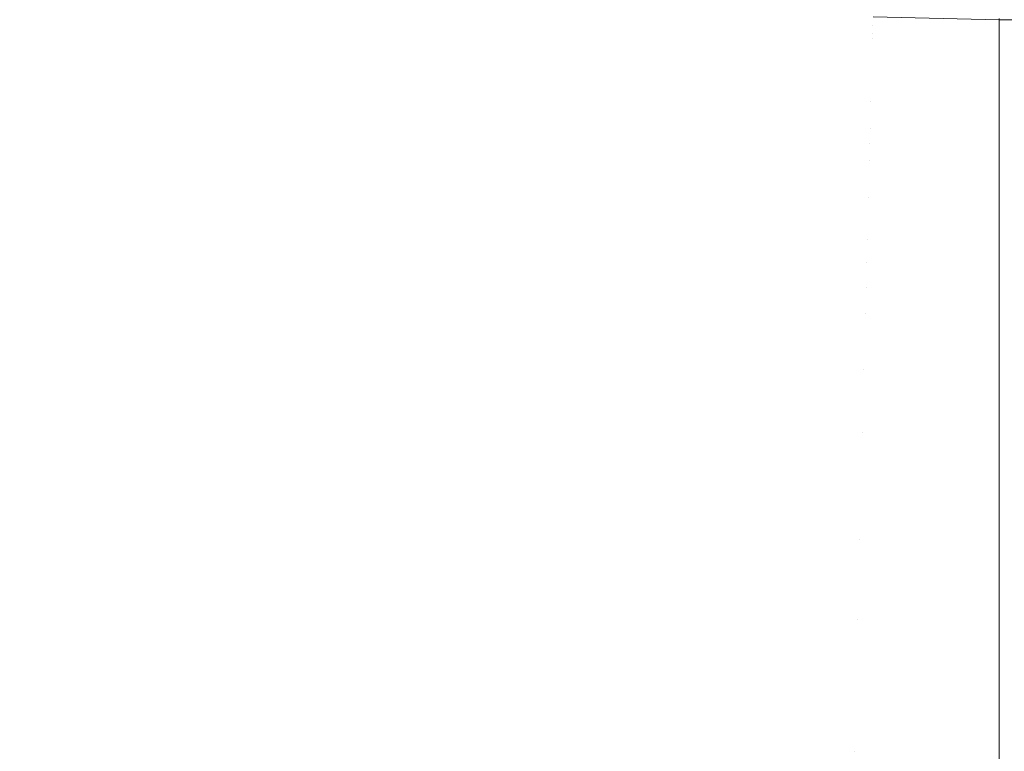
# Model space of a CAD drawing. Header units: centimetres. Extents: x -21.6 to 22.7, y 4.2 to 6.
# Tile 87 of 256: x -6.5832 to -6.5426, y 4.4701 to 4.5002. Entities that reach past the tile are written whole.
import ezdxf

# ---------------------------------------------------------------- set-up
doc = ezdxf.new("R2010")
doc.units = ezdxf.units.CM
doc.header["$LTSCALE"] = 2.54
doc.layers.add('Lucido design-1', color=7, linetype='Continuous')

# ---------------------------------------------------------------- blocks, each defined once
blk = doc.blocks.new('Gruppo-3-1')
at = {"color": 7, "linetype": 'Continuous', "lineweight": 9}
for points in [[(-21.503423, 5.900212, -2276.22217), (-21.503423, 4.300212, -2276.22217), (22.630348, 4.300212, -2276.22217), (22.630348, 5.900212, -2276.22217)], [(7.669748, 4.500212, -2276.92217), (-6.542823, 4.500212, -2276.92217), (-6.542823, 4.500212, -2276.72217), (7.669748, 4.500212, -2276.72217)]]:
    blk.add_3dface(points, dxfattribs=at)
for points, invisible_edges in [([(-6.579579, 4.500465, -2276.952099), (-6.579692, 4.499848, -2276.954044), (-6.584808, 4.501311, -2276.954044), (-6.584678, 4.501923, -2276.952099)], 15), ([(-6.574254, 4.500294, -2276.948259), (-6.574337, 4.499767, -2276.95017), (-6.579474, 4.501035, -2276.95017), (-6.579377, 4.501559, -2276.948259)], 15), ([(-6.574109, 4.501217, -2276.944493), (-6.574046, 4.501616, -2276.942641), (-6.568912, 4.500547, -2276.942641), (-6.568964, 4.500146, -2276.944493)], 15), ([(-6.584947, 4.50065, -2276.956004), (-6.584808, 4.501311, -2276.954044), (-6.579692, 4.499848, -2276.954044), (-6.579815, 4.499182, -2276.956004)], 15), ([(-6.579579, 4.500465, -2276.952099), (-6.579474, 4.501035, -2276.95017), (-6.574337, 4.499767, -2276.95017), (-6.574427, 4.499193, -2276.952099)], 15), ([(-6.568964, 4.500146, -2276.944493), (-6.569022, 4.499703, -2276.946366), (-6.574178, 4.500777, -2276.946366), (-6.574109, 4.501217, -2276.944493)], 15), ([(-6.568864, 4.500908, -2276.940809), (-6.568822, 4.50123, -2276.938998), (-6.563668, 4.500353, -2276.938998), (-6.563702, 4.50003, -2276.940809)], 15), ([(-6.558424, 4.500425, -2276.933702), (-6.558441, 4.500208, -2276.935444), (-6.563612, 4.50089, -2276.935444), (-6.563589, 4.501106, -2276.933702)], 15), ([(-6.579815, 4.499182, -2276.956004), (-6.579947, 4.498466, -2276.957979), (-6.585097, 4.499939, -2276.957979), (-6.584947, 4.50065, -2276.956004)], 15), ([(-6.574254, 4.500294, -2276.948259), (-6.574178, 4.500777, -2276.946366), (-6.569022, 4.499703, -2276.946366), (-6.569085, 4.499217, -2276.948259)], 15), ([(-6.568964, 4.500146, -2276.944493), (-6.568912, 4.500547, -2276.942641), (-6.563739, 4.499667, -2276.942641), (-6.563781, 4.499265, -2276.944493)], 15), ([(-6.563702, 4.50003, -2276.940809), (-6.563739, 4.499667, -2276.942641), (-6.568912, 4.500547, -2276.942641), (-6.568864, 4.500908, -2276.940809)], 15), ([(-6.558461, 4.499956, -2276.93721), (-6.558483, 4.499669, -2276.938998), (-6.563668, 4.500353, -2276.938998), (-6.563638, 4.50064, -2276.93721)], 15), ([(-6.563638, 4.50064, -2276.93721), (-6.563612, 4.50089, -2276.935444), (-6.558441, 4.500208, -2276.935444), (-6.558461, 4.499956, -2276.93721)], 15), ([(-6.558424, 4.500425, -2276.933702), (-6.55841, 4.500609, -2276.931982), (-6.553227, 4.500121, -2276.931982), (-6.553236, 4.499936, -2276.933702)], 15), ([(-6.553219, 4.500273, -2276.930287), (-6.553227, 4.500121, -2276.931982), (-6.55841, 4.500609, -2276.931982), (-6.558398, 4.50076, -2276.930287)], 15), ([(-6.553208, 4.500487, -2276.926967), (-6.553204, 4.500552, -2276.925344), (-6.548017, 4.500259, -2276.925344), (-6.548019, 4.500195, -2276.926967)], 15), ([(-6.574427, 4.499193, -2276.952099), (-6.574525, 4.498572, -2276.954044), (-6.579692, 4.499848, -2276.954044), (-6.579579, 4.500465, -2276.952099)], 15), ([(-6.569085, 4.499217, -2276.948259), (-6.569155, 4.498687, -2276.95017), (-6.574337, 4.499767, -2276.95017), (-6.574254, 4.500294, -2276.948259)], 15), ([(-6.563781, 4.499265, -2276.944493), (-6.563828, 4.49882, -2276.946366), (-6.569022, 4.499703, -2276.946366), (-6.568964, 4.500146, -2276.944493)], 15), ([(-6.563702, 4.50003, -2276.940809), (-6.563668, 4.500353, -2276.938998), (-6.558483, 4.499669, -2276.938998), (-6.558509, 4.499344, -2276.940809)], 15), ([(-6.558461, 4.499956, -2276.93721), (-6.558441, 4.500208, -2276.935444), (-6.553248, 4.499719, -2276.935444), (-6.553261, 4.499467, -2276.93721)], 15), ([(-6.553236, 4.499936, -2276.933702), (-6.553248, 4.499719, -2276.935444), (-6.558441, 4.500208, -2276.935444), (-6.558424, 4.500425, -2276.933702)], 15), ([(-6.553236, 4.499936, -2276.933702), (-6.553227, 4.500121, -2276.931982), (-6.548028, 4.499827, -2276.931982), (-6.548033, 4.499643, -2276.933702)], 15), ([(-6.548025, 4.49998, -2276.930287), (-6.548028, 4.499827, -2276.931982), (-6.553227, 4.500121, -2276.931982), (-6.553219, 4.500273, -2276.930287)], 15), ([(-6.553219, 4.500273, -2276.930287), (-6.553213, 4.500395, -2276.928615), (-6.548021, 4.500102, -2276.928615), (-6.548025, 4.49998, -2276.930287)], 15), ([(-6.548019, 4.500195, -2276.926967), (-6.548021, 4.500102, -2276.928615), (-6.553213, 4.500395, -2276.928615), (-6.553208, 4.500487, -2276.926967)], 15), ([(-6.542823, 4.500117, -2276.926532), (-6.542823, 4.49998, -2276.928613), (-6.548021, 4.500102, -2276.928615), (-6.548019, 4.500195, -2276.926967)], 14), ([(-6.548019, 4.500195, -2276.926967), (-6.548017, 4.500259, -2276.925344), (-6.542823, 4.500117, -2276.926532)], 11), ([(-6.542823, 4.500178, -2276.923744), (-6.542823, 4.500117, -2276.926532), (-6.548017, 4.500259, -2276.925344), (-6.548016, 4.500297, -2276.923745)], 14), ([(-6.548016, 4.500297, -2276.923745), (-6.548016, 4.500325, -2276.92217), (-6.542823, 4.500212, -2276.92217), (-6.542823, 4.500178, -2276.923744)], 9), ([(7.669748, 4.50026, -2276.719951), (7.669748, 4.500236, -2276.721063), (-6.542823, 4.500212, -2276.72217), (-6.542823, 4.50026, -2276.719951)], 10), ([(7.669748, 4.500236, -2276.721063), (7.669748, 4.500212, -2276.72217), (-6.542823, 4.500212, -2276.72217)], 8), ([(-6.542823, 4.500178, -2276.923744), (-6.542823, 4.500212, -2276.92217), (7.669748, 4.500212, -2276.92217), (7.669748, 4.500178, -2276.923744)], 8), ([(7.669748, 4.500178, -2276.923744), (7.669748, 4.500117, -2276.926532), (-6.542823, 4.500117, -2276.926532), (-6.542823, 4.500178, -2276.923744)], 10), ([(-6.585258, 4.499176, -2276.959966), (-6.585097, 4.499939, -2276.957979), (-6.579947, 4.498466, -2276.957979), (-6.580088, 4.497698, -2276.959966)], 15), ([(-6.579815, 4.499182, -2276.956004), (-6.579692, 4.499848, -2276.954044), (-6.574525, 4.498572, -2276.954044), (-6.57463, 4.497902, -2276.956004)], 15), ([(-6.574427, 4.499193, -2276.952099), (-6.574337, 4.499767, -2276.95017), (-6.569155, 4.498687, -2276.95017), (-6.56923, 4.498111, -2276.952099)], 15), ([(-6.558509, 4.499344, -2276.940809), (-6.558537, 4.498981, -2276.942641), (-6.563739, 4.499667, -2276.942641), (-6.563702, 4.50003, -2276.940809)], 15), ([(-6.553261, 4.499467, -2276.93721), (-6.553276, 4.499179, -2276.938998), (-6.558483, 4.499669, -2276.938998), (-6.558461, 4.499956, -2276.93721)], 15), ([(-6.553261, 4.499467, -2276.93721), (-6.553248, 4.499719, -2276.935444), (-6.548039, 4.499425, -2276.935444), (-6.548045, 4.499173, -2276.93721)], 15), ([(-6.548033, 4.499643, -2276.933702), (-6.548039, 4.499425, -2276.935444), (-6.553248, 4.499719, -2276.935444), (-6.553236, 4.499936, -2276.933702)], 15), ([(-6.548033, 4.499643, -2276.933702), (-6.548028, 4.499827, -2276.931982), (-6.542823, 4.499831, -2276.930886), (-6.542823, 4.499356, -2276.935223)], 11), ([(-6.542823, 4.499831, -2276.930886), (-6.548028, 4.499827, -2276.931982), (-6.548025, 4.49998, -2276.930287)], 11), ([(-6.548025, 4.49998, -2276.930287), (-6.548021, 4.500102, -2276.928615), (-6.542823, 4.49998, -2276.928613), (-6.542823, 4.499831, -2276.930886)], 11), ([(-6.542823, 4.49998, -2276.928613), (-6.542823, 4.500117, -2276.926532), (7.669748, 4.500117, -2276.926532), (7.669748, 4.49998, -2276.928613)], 10), ([(7.669748, 4.49998, -2276.928613), (7.669748, 4.499831, -2276.930886), (-6.542823, 4.499831, -2276.930886), (-6.542823, 4.49998, -2276.928613)], 10), ([(-6.542823, 4.499831, -2276.930886), (7.669748, 4.499831, -2276.930886), (7.669748, 4.499356, -2276.935223), (-6.542823, 4.499356, -2276.935223)], 5), ([(-6.569085, 4.499217, -2276.948259), (-6.569022, 4.499703, -2276.946366), (-6.563828, 4.49882, -2276.946366), (-6.563879, 4.498332, -2276.948259)], 15), ([(-6.563781, 4.499265, -2276.944493), (-6.563739, 4.499667, -2276.942641), (-6.558537, 4.498981, -2276.942641), (-6.558569, 4.498577, -2276.944493)], 15), ([(-6.553293, 4.498853, -2276.940809), (-6.553312, 4.498489, -2276.942641), (-6.558537, 4.498981, -2276.942641), (-6.558509, 4.499344, -2276.940809)], 15), ([(-6.558509, 4.499344, -2276.940809), (-6.558483, 4.499669, -2276.938998), (-6.553276, 4.499179, -2276.938998), (-6.553293, 4.498853, -2276.940809)], 15), ([(-6.548045, 4.499173, -2276.93721), (-6.548053, 4.498884, -2276.938998), (-6.553276, 4.499179, -2276.938998), (-6.553261, 4.499467, -2276.93721)], 15), ([(-6.542823, 4.499051, -2276.937206), (-6.548045, 4.499173, -2276.93721), (-6.548039, 4.499425, -2276.935444)], 11), ([(-6.542823, 4.499356, -2276.935223), (-6.548039, 4.499425, -2276.935444), (-6.548033, 4.499643, -2276.933702)], 11), ([(-6.548039, 4.499425, -2276.935444), (-6.542823, 4.499356, -2276.935223), (-6.542823, 4.499051, -2276.937206)], 9), ([(-6.542823, 4.499051, -2276.937206), (-6.542823, 4.499356, -2276.935223), (7.669748, 4.499356, -2276.935223), (7.669748, 4.499051, -2276.937206)], 10), ([(-6.580088, 4.497698, -2276.959966), (-6.580239, 4.496876, -2276.961965), (-6.58543, 4.498361, -2276.961965), (-6.585258, 4.499176, -2276.959966)], 15), ([(-6.57463, 4.497902, -2276.956004), (-6.574743, 4.497181, -2276.957979), (-6.579947, 4.498466, -2276.957979), (-6.579815, 4.499182, -2276.956004)], 15), ([(-6.56923, 4.498111, -2276.952099), (-6.569312, 4.497486, -2276.954044), (-6.574525, 4.498572, -2276.954044), (-6.574427, 4.499193, -2276.952099)], 15), ([(-6.563879, 4.498332, -2276.948259), (-6.563934, 4.4978, -2276.95017), (-6.569155, 4.498687, -2276.95017), (-6.569085, 4.499217, -2276.948259)], 15), ([(-6.558569, 4.498577, -2276.944493), (-6.558603, 4.498131, -2276.946366), (-6.563828, 4.49882, -2276.946366), (-6.563781, 4.499265, -2276.944493)], 15), ([(-6.558569, 4.498577, -2276.944493), (-6.558537, 4.498981, -2276.942641), (-6.553312, 4.498489, -2276.942641), (-6.553333, 4.498084, -2276.944493)], 15), ([(-6.553293, 4.498853, -2276.940809), (-6.553276, 4.499179, -2276.938998), (-6.548053, 4.498884, -2276.938998), (-6.548061, 4.498558, -2276.940809)], 15), ([(-6.542823, 4.499051, -2276.937206), (-6.542823, 4.498693, -2276.939535), (-6.548053, 4.498884, -2276.938998), (-6.548045, 4.499173, -2276.93721)], 14), ([(7.669748, 4.499051, -2276.937206), (7.669748, 4.498693, -2276.939535), (-6.542823, 4.498693, -2276.939535), (-6.542823, 4.499051, -2276.937206)], 10), ([(-6.57463, 4.497902, -2276.956004), (-6.574525, 4.498572, -2276.954044), (-6.569312, 4.497486, -2276.954044), (-6.5694, 4.496812, -2276.956004)], 15), ([(-6.56923, 4.498111, -2276.952099), (-6.569155, 4.498687, -2276.95017), (-6.563934, 4.4978, -2276.95017), (-6.563995, 4.49722, -2276.952099)], 15), ([(-6.563879, 4.498332, -2276.948259), (-6.563828, 4.49882, -2276.946366), (-6.558603, 4.498131, -2276.946366), (-6.558642, 4.497641, -2276.948259)], 15), ([(-6.553333, 4.498084, -2276.944493), (-6.553356, 4.497637, -2276.946366), (-6.558603, 4.498131, -2276.946366), (-6.558569, 4.498577, -2276.944493)], 15), ([(-6.548061, 4.498558, -2276.940809), (-6.548071, 4.498193, -2276.942641), (-6.553312, 4.498489, -2276.942641), (-6.553293, 4.498853, -2276.940809)], 15), ([(-6.542823, 4.498693, -2276.939535), (-6.542823, 4.497842, -2276.943814), (-6.548071, 4.498193, -2276.942641), (-6.548061, 4.498558, -2276.940809)], 14), ([(-6.548061, 4.498558, -2276.940809), (-6.548053, 4.498884, -2276.938998), (-6.542823, 4.498693, -2276.939535)], 11), ([(-6.542823, 4.498693, -2276.939535), (7.669748, 4.498693, -2276.939535), (7.669748, 4.497842, -2276.943814), (-6.542823, 4.497842, -2276.943814)], 5), ([(-6.585614, 4.497491, -2276.963974), (-6.58543, 4.498361, -2276.961965), (-6.580239, 4.496876, -2276.961965), (-6.5804, 4.496, -2276.963974)], 15), ([(-6.580088, 4.497698, -2276.959966), (-6.579947, 4.498466, -2276.957979), (-6.574743, 4.497181, -2276.957979), (-6.574865, 4.496408, -2276.959966)], 15), ([(-6.563995, 4.49722, -2276.952099), (-6.56406, 4.496593, -2276.954044), (-6.569312, 4.497486, -2276.954044), (-6.56923, 4.498111, -2276.952099)], 15), ([(-6.558642, 4.497641, -2276.948259), (-6.558683, 4.497107, -2276.95017), (-6.563934, 4.4978, -2276.95017), (-6.563879, 4.498332, -2276.948259)], 15), ([(-6.558642, 4.497641, -2276.948259), (-6.558603, 4.498131, -2276.946366), (-6.553356, 4.497637, -2276.946366), (-6.553381, 4.497146, -2276.948259)], 15), ([(-6.553333, 4.498084, -2276.944493), (-6.553312, 4.498489, -2276.942641), (-6.548071, 4.498193, -2276.942641), (-6.548081, 4.497787, -2276.944493)], 15), ([(-6.548081, 4.497787, -2276.944493), (-6.548071, 4.498193, -2276.942641), (-6.542823, 4.497842, -2276.943814)], 11), ([(-6.574865, 4.496408, -2276.959966), (-6.574995, 4.495582, -2276.961965), (-6.580239, 4.496876, -2276.961965), (-6.580088, 4.497698, -2276.959966)], 15), ([(-6.5694, 4.496812, -2276.956004), (-6.569494, 4.496088, -2276.957979), (-6.574743, 4.497181, -2276.957979), (-6.57463, 4.497902, -2276.956004)], 15), ([(-6.563995, 4.49722, -2276.952099), (-6.563934, 4.4978, -2276.95017), (-6.558683, 4.497107, -2276.95017), (-6.558729, 4.496525, -2276.952099)], 15), ([(-6.548081, 4.497787, -2276.944493), (-6.548093, 4.49734, -2276.946366), (-6.553356, 4.497637, -2276.946366), (-6.553333, 4.498084, -2276.944493)], 15), ([(-6.542823, 4.497842, -2276.943814), (-6.542823, 4.496805, -2276.948052), (-6.548093, 4.49734, -2276.946366), (-6.548081, 4.497787, -2276.944493)], 14), ([(-6.542823, 4.497842, -2276.943814), (7.669748, 4.497842, -2276.943814), (7.669748, 4.496805, -2276.948052), (-6.542823, 4.496805, -2276.948052)], 5), ([(-6.5804, 4.496, -2276.963974), (-6.580572, 4.495067, -2276.96599), (-6.585809, 4.496565, -2276.96599), (-6.585614, 4.497491, -2276.963974)], 15), ([(-6.5694, 4.496812, -2276.956004), (-6.569312, 4.497486, -2276.954044), (-6.56406, 4.496593, -2276.954044), (-6.564131, 4.495917, -2276.956004)], 15), ([(-6.553381, 4.497146, -2276.948259), (-6.553409, 4.49661, -2276.95017), (-6.558683, 4.497107, -2276.95017), (-6.558642, 4.497641, -2276.948259)], 15), ([(-6.553381, 4.497146, -2276.948259), (-6.553356, 4.497637, -2276.946366), (-6.548093, 4.49734, -2276.946366), (-6.548106, 4.496848, -2276.948259)], 15), ([(-6.548106, 4.496848, -2276.948259), (-6.548093, 4.49734, -2276.946366), (-6.542823, 4.496805, -2276.948052)], 11), ([(-6.5804, 4.496, -2276.963974), (-6.580239, 4.496876, -2276.961965), (-6.574995, 4.495582, -2276.961965), (-6.575134, 4.4947, -2276.963974)], 15), ([(-6.574865, 4.496408, -2276.959966), (-6.574743, 4.497181, -2276.957979), (-6.569494, 4.496088, -2276.957979), (-6.569596, 4.495311, -2276.959966)], 15), ([(-6.558729, 4.496525, -2276.952099), (-6.558778, 4.495896, -2276.954044), (-6.56406, 4.496593, -2276.954044), (-6.563995, 4.49722, -2276.952099)], 15), ([(-6.558729, 4.496525, -2276.952099), (-6.558683, 4.497107, -2276.95017), (-6.553409, 4.49661, -2276.95017), (-6.55344, 4.496028, -2276.952099)], 15), ([(-6.548106, 4.496848, -2276.948259), (-6.54812, 4.496312, -2276.95017), (-6.553409, 4.49661, -2276.95017), (-6.553381, 4.497146, -2276.948259)], 15), ([(-6.586017, 4.495581, -2276.968013), (-6.585809, 4.496565, -2276.96599), (-6.580572, 4.495067, -2276.96599), (-6.580754, 4.494077, -2276.968013)], 15), ([(-6.564131, 4.495917, -2276.956004), (-6.564207, 4.495189, -2276.957979), (-6.569494, 4.496088, -2276.957979), (-6.5694, 4.496812, -2276.956004)], 15), ([(-6.564131, 4.495917, -2276.956004), (-6.56406, 4.496593, -2276.954044), (-6.558778, 4.495896, -2276.954044), (-6.558831, 4.495217, -2276.956004)], 15), ([(-6.55344, 4.496028, -2276.952099), (-6.553472, 4.495397, -2276.954044), (-6.558778, 4.495896, -2276.954044), (-6.558729, 4.496525, -2276.952099)], 15), ([(-6.55344, 4.496028, -2276.952099), (-6.553409, 4.49661, -2276.95017), (-6.54812, 4.496312, -2276.95017), (-6.548135, 4.495728, -2276.952099)], 15), ([(-6.542823, 4.496189, -2276.950163), (-6.54812, 4.496312, -2276.95017), (-6.548106, 4.496848, -2276.948259)], 11), ([(-6.548106, 4.496848, -2276.948259), (-6.542823, 4.496805, -2276.948052), (-6.542823, 4.496189, -2276.950163)], 9), ([(-6.542823, 4.496189, -2276.950163), (-6.542823, 4.496805, -2276.948052), (7.669748, 4.496805, -2276.948052), (7.669748, 4.496189, -2276.950163)], 10), ([(-6.569596, 4.495311, -2276.959966), (-6.569704, 4.494479, -2276.961965), (-6.574995, 4.495582, -2276.961965), (-6.574865, 4.496408, -2276.959966)], 15), ([(-6.569596, 4.495311, -2276.959966), (-6.569494, 4.496088, -2276.957979), (-6.564207, 4.495189, -2276.957979), (-6.564288, 4.494408, -2276.959966)], 15), ([(-6.548135, 4.495728, -2276.952099), (-6.54812, 4.496312, -2276.95017), (-6.542823, 4.496189, -2276.950163)], 11), ([(-6.542823, 4.496189, -2276.950163), (-6.542823, 4.495584, -2276.952241), (-6.548135, 4.495728, -2276.952099)], 10), ([(7.669748, 4.496189, -2276.950163), (7.669748, 4.495584, -2276.952241), (-6.542823, 4.495584, -2276.952241), (-6.542823, 4.496189, -2276.950163)], 10), ([(-6.575134, 4.4947, -2276.963974), (-6.575281, 4.493761, -2276.96599), (-6.580572, 4.495067, -2276.96599), (-6.5804, 4.496, -2276.963974)], 15), ([(-6.558831, 4.495217, -2276.956004), (-6.558888, 4.494487, -2276.957979), (-6.564207, 4.495189, -2276.957979), (-6.564131, 4.495917, -2276.956004)], 15), ([(-6.558831, 4.495217, -2276.956004), (-6.558778, 4.495896, -2276.954044), (-6.553472, 4.495397, -2276.954044), (-6.553508, 4.494716, -2276.956004)], 15), ([(-6.548135, 4.495728, -2276.952099), (-6.548151, 4.495096, -2276.954044), (-6.553472, 4.495397, -2276.954044), (-6.55344, 4.496028, -2276.952099)], 15), ([(-6.542823, 4.495584, -2276.952241), (-6.548151, 4.495096, -2276.954044), (-6.548135, 4.495728, -2276.952099)], 11), ([(-6.580754, 4.494077, -2276.968013), (-6.580948, 4.493027, -2276.97004), (-6.586237, 4.494539, -2276.97004), (-6.586017, 4.495581, -2276.968013)], 15), ([(-6.575134, 4.4947, -2276.963974), (-6.574995, 4.495582, -2276.961965), (-6.569704, 4.494479, -2276.961965), (-6.56982, 4.493593, -2276.963974)], 15), ([(-6.564288, 4.494408, -2276.959966), (-6.564375, 4.493573, -2276.961965), (-6.569704, 4.494479, -2276.961965), (-6.569596, 4.495311, -2276.959966)], 15), ([(-6.553508, 4.494716, -2276.956004), (-6.553472, 4.495397, -2276.954044), (-6.548151, 4.495096, -2276.954044), (-6.548169, 4.494415, -2276.956004)], 15), ([(-6.548151, 4.495096, -2276.954044), (-6.542823, 4.495584, -2276.952241), (-6.542823, 4.494181, -2276.956372)], 9), ([(-6.542823, 4.495584, -2276.952241), (7.669748, 4.495584, -2276.952241), (7.669748, 4.494181, -2276.956372), (-6.542823, 4.494181, -2276.956372)], 5), ([(-6.580754, 4.494077, -2276.968013), (-6.580572, 4.495067, -2276.96599), (-6.575281, 4.493761, -2276.96599), (-6.575438, 4.492764, -2276.968013)], 15), ([(-6.564288, 4.494408, -2276.959966), (-6.564207, 4.495189, -2276.957979), (-6.558888, 4.494487, -2276.957979), (-6.558949, 4.493704, -2276.959966)], 15), ([(-6.553508, 4.494716, -2276.956004), (-6.553546, 4.493984, -2276.957979), (-6.558888, 4.494487, -2276.957979), (-6.558831, 4.495217, -2276.956004)], 15), ([(-6.542823, 4.494181, -2276.956372), (-6.548169, 4.494415, -2276.956004), (-6.548151, 4.495096, -2276.954044)], 11), ([(-6.58647, 4.493437, -2276.972069), (-6.586237, 4.494539, -2276.97004), (-6.580948, 4.493027, -2276.97004), (-6.581152, 4.491917, -2276.972069)], 15), ([(-6.56982, 4.493593, -2276.963974), (-6.569944, 4.492649, -2276.96599), (-6.575281, 4.493761, -2276.96599), (-6.575134, 4.4947, -2276.963974)], 15), ([(-6.56982, 4.493593, -2276.963974), (-6.569704, 4.494479, -2276.961965), (-6.564375, 4.493573, -2276.961965), (-6.564468, 4.492683, -2276.963974)], 15), ([(-6.558949, 4.493704, -2276.959966), (-6.558888, 4.494487, -2276.957979), (-6.553546, 4.493984, -2276.957979), (-6.553587, 4.493199, -2276.959966)], 15), ([(-6.548169, 4.494415, -2276.956004), (-6.548188, 4.493682, -2276.957979), (-6.553546, 4.493984, -2276.957979), (-6.553508, 4.494716, -2276.956004)], 15), ([(-6.575438, 4.492764, -2276.968013), (-6.575604, 4.491707, -2276.97004), (-6.580948, 4.493027, -2276.97004), (-6.580754, 4.494077, -2276.968013)], 15), ([(-6.558949, 4.493704, -2276.959966), (-6.559015, 4.492866, -2276.961965), (-6.564375, 4.493573, -2276.961965), (-6.564288, 4.494408, -2276.959966)], 15), ([(-6.548209, 4.492895, -2276.959966), (-6.548188, 4.493682, -2276.957979), (-6.542823, 4.494181, -2276.956372), (-6.542823, 4.4926, -2276.960438)], 11), ([(-6.542823, 4.494181, -2276.956372), (-6.548188, 4.493682, -2276.957979), (-6.548169, 4.494415, -2276.956004)], 11), ([(-6.542823, 4.494181, -2276.956372), (7.669748, 4.494181, -2276.956372), (7.669748, 4.4926, -2276.960438), (-6.542823, 4.4926, -2276.960438)], 5), ([(-6.575438, 4.492764, -2276.968013), (-6.575281, 4.493761, -2276.96599), (-6.569944, 4.492649, -2276.96599), (-6.570075, 4.491647, -2276.968013)], 15), ([(-6.553587, 4.493199, -2276.959966), (-6.55363, 4.492359, -2276.961965), (-6.559015, 4.492866, -2276.961965), (-6.558949, 4.493704, -2276.959966)], 15), ([(-6.553587, 4.493199, -2276.959966), (-6.553546, 4.493984, -2276.957979), (-6.548188, 4.493682, -2276.957979), (-6.548209, 4.492895, -2276.959966)], 15), ([(-6.581152, 4.491917, -2276.972069), (-6.581368, 4.490744, -2276.974099), (-6.586715, 4.492273, -2276.974099), (-6.58647, 4.493437, -2276.972069)], 15), ([(-6.564468, 4.492683, -2276.963974), (-6.564567, 4.491735, -2276.96599), (-6.569944, 4.492649, -2276.96599), (-6.56982, 4.493593, -2276.963974)], 15), ([(-6.564468, 4.492683, -2276.963974), (-6.564375, 4.493573, -2276.961965), (-6.559015, 4.492866, -2276.961965), (-6.559084, 4.491972, -2276.963974)], 15), ([(-6.581152, 4.491917, -2276.972069), (-6.580948, 4.493027, -2276.97004), (-6.575604, 4.491707, -2276.97004), (-6.57578, 4.49059, -2276.972069)], 15), ([(-6.559084, 4.491972, -2276.963974), (-6.559015, 4.492866, -2276.961965), (-6.55363, 4.492359, -2276.961965), (-6.553677, 4.491463, -2276.963974)], 15), ([(-6.548209, 4.492895, -2276.959966), (-6.54823, 4.492054, -2276.961965), (-6.55363, 4.492359, -2276.961965), (-6.553587, 4.493199, -2276.959966)], 15), ([(-6.542823, 4.4926, -2276.960438), (-6.54823, 4.492054, -2276.961965), (-6.548209, 4.492895, -2276.959966)], 11), ([(-6.570075, 4.491647, -2276.968013), (-6.570213, 4.490584, -2276.97004), (-6.575604, 4.491707, -2276.97004), (-6.575438, 4.492764, -2276.968013)], 15), ([(-6.570075, 4.491647, -2276.968013), (-6.569944, 4.492649, -2276.96599), (-6.564567, 4.491735, -2276.96599), (-6.564672, 4.490728, -2276.968013)], 15), ([(-6.559084, 4.491972, -2276.963974), (-6.559159, 4.491021, -2276.96599), (-6.564567, 4.491735, -2276.96599), (-6.564468, 4.492683, -2276.963974)], 15), ([(-6.548254, 4.491157, -2276.963974), (-6.54823, 4.492054, -2276.961965), (-6.542823, 4.4926, -2276.960438), (-6.542823, 4.490843, -2276.964432)], 11), ([(-6.542823, 4.4926, -2276.960438), (7.669748, 4.4926, -2276.960438), (7.669748, 4.490843, -2276.964432), (-6.542823, 4.490843, -2276.964432)], 5), ([(-6.586974, 4.491047, -2276.976126), (-6.586715, 4.492273, -2276.974099), (-6.581368, 4.490744, -2276.974099), (-6.581595, 4.489509, -2276.976126)], 15), ([(-6.553677, 4.491463, -2276.963974), (-6.55363, 4.492359, -2276.961965), (-6.54823, 4.492054, -2276.961965), (-6.548254, 4.491157, -2276.963974)], 15), ([(-6.57578, 4.49059, -2276.972069), (-6.575965, 4.48941, -2276.974099), (-6.581368, 4.490744, -2276.974099), (-6.581152, 4.491917, -2276.972069)], 15), ([(-6.57578, 4.49059, -2276.972069), (-6.575604, 4.491707, -2276.97004), (-6.570213, 4.490584, -2276.97004), (-6.57036, 4.489461, -2276.972069)], 15), ([(-6.564672, 4.490728, -2276.968013), (-6.564783, 4.489661, -2276.97004), (-6.570213, 4.490584, -2276.97004), (-6.570075, 4.491647, -2276.968013)], 15), ([(-6.564672, 4.490728, -2276.968013), (-6.564567, 4.491735, -2276.96599), (-6.559159, 4.491021, -2276.96599), (-6.559237, 4.490011, -2276.968013)], 15), ([(-6.553677, 4.491463, -2276.963974), (-6.553727, 4.49051, -2276.96599), (-6.559159, 4.491021, -2276.96599), (-6.559084, 4.491972, -2276.963974)], 15), ([(-6.548254, 4.491157, -2276.963974), (-6.548279, 4.490202, -2276.96599), (-6.553727, 4.49051, -2276.96599), (-6.553677, 4.491463, -2276.963974)], 15), ([(-6.581595, 4.489509, -2276.976126), (-6.581834, 4.488209, -2276.978149), (-6.587246, 4.489757, -2276.978149), (-6.586974, 4.491047, -2276.976126)], 15), ([(-6.559237, 4.490011, -2276.968013), (-6.559159, 4.491021, -2276.96599), (-6.553727, 4.49051, -2276.96599), (-6.553779, 4.489497, -2276.968013)], 15), ([(-6.542823, 4.490843, -2276.964432), (-6.548279, 4.490202, -2276.96599), (-6.548254, 4.491157, -2276.963974)], 11), ([(-6.548279, 4.490202, -2276.96599), (-6.542823, 4.490843, -2276.964432), (-6.542823, 4.488913, -2276.968345)], 9), ([(-6.542823, 4.490843, -2276.964432), (7.669748, 4.490843, -2276.964432), (7.669748, 4.488913, -2276.968345), (-6.542823, 4.488913, -2276.968345)], 5), ([(-6.581595, 4.489509, -2276.976126), (-6.581368, 4.490744, -2276.974099), (-6.575965, 4.48941, -2276.974099), (-6.576161, 4.488167, -2276.976126)], 15), ([(-6.57036, 4.489461, -2276.972069), (-6.570515, 4.488275, -2276.974099), (-6.575965, 4.48941, -2276.974099), (-6.57578, 4.49059, -2276.972069)], 15), ([(-6.57036, 4.489461, -2276.972069), (-6.570213, 4.490584, -2276.97004), (-6.564783, 4.489661, -2276.97004), (-6.564901, 4.488533, -2276.972069)], 15), ([(-6.559237, 4.490011, -2276.968013), (-6.559321, 4.48894, -2276.97004), (-6.564783, 4.489661, -2276.97004), (-6.564672, 4.490728, -2276.968013)], 15), ([(-6.553779, 4.489497, -2276.968013), (-6.553727, 4.49051, -2276.96599), (-6.548279, 4.490202, -2276.96599), (-6.548305, 4.489188, -2276.968013)], 15), ([(-6.553779, 4.489497, -2276.968013), (-6.553835, 4.488424, -2276.97004), (-6.559321, 4.48894, -2276.97004), (-6.559237, 4.490011, -2276.968013)], 15), ([(-6.542823, 4.488913, -2276.968345), (-6.548305, 4.489188, -2276.968013), (-6.548279, 4.490202, -2276.96599)], 11), ([(-6.587532, 4.488402, -2276.980164), (-6.587246, 4.489757, -2276.978149), (-6.581834, 4.488209, -2276.978149), (-6.582085, 4.486845, -2276.980164)], 15), ([(-6.564901, 4.488533, -2276.972069), (-6.564783, 4.489661, -2276.97004), (-6.559321, 4.48894, -2276.97004), (-6.559409, 4.487808, -2276.972069)], 15), ([(-6.576161, 4.488167, -2276.976126), (-6.576366, 4.486859, -2276.978149), (-6.581834, 4.488209, -2276.978149), (-6.581595, 4.489509, -2276.976126)], 15), ([(-6.576161, 4.488167, -2276.976126), (-6.575965, 4.48941, -2276.974099), (-6.570515, 4.488275, -2276.974099), (-6.570678, 4.487025, -2276.976126)], 15), ([(-6.564901, 4.488533, -2276.972069), (-6.565025, 4.487342, -2276.974099), (-6.570515, 4.488275, -2276.974099), (-6.57036, 4.489461, -2276.972069)], 15), ([(-6.548305, 4.489188, -2276.968013), (-6.548333, 4.488113, -2276.97004), (-6.553835, 4.488424, -2276.97004), (-6.553779, 4.489497, -2276.968013)], 15), ([(-6.542823, 4.488913, -2276.968345), (-6.548333, 4.488113, -2276.97004), (-6.548305, 4.489188, -2276.968013)], 11), ([(-6.559409, 4.487808, -2276.972069), (-6.559321, 4.48894, -2276.97004), (-6.553835, 4.488424, -2276.97004), (-6.553894, 4.487289, -2276.972069)], 15), ([(-6.548333, 4.488113, -2276.97004), (-6.542823, 4.488913, -2276.968345), (-6.542823, 4.486815, -2276.97217)], 9), ([(-6.542823, 4.488913, -2276.968345), (7.669748, 4.488913, -2276.968345), (7.669748, 4.486815, -2276.97217), (-6.542823, 4.486815, -2276.97217)], 5), ([(-6.582085, 4.486845, -2276.980164), (-6.582349, 4.485413, -2276.98217), (-6.587832, 4.486981, -2276.98217), (-6.587532, 4.488402, -2276.980164)], 15), ([(-6.559409, 4.487808, -2276.972069), (-6.559503, 4.486613, -2276.974099), (-6.565025, 4.487342, -2276.974099), (-6.564901, 4.488533, -2276.972069)], 15), ([(-6.553894, 4.487289, -2276.972069), (-6.553835, 4.488424, -2276.97004), (-6.548333, 4.488113, -2276.97004), (-6.548362, 4.486977, -2276.972069)], 15), ([(-6.582085, 4.486845, -2276.980164), (-6.581834, 4.488209, -2276.978149), (-6.576366, 4.486859, -2276.978149), (-6.576582, 4.485486, -2276.980164)], 15), ([(-6.570678, 4.487025, -2276.976126), (-6.57085, 4.48571, -2276.978149), (-6.576366, 4.486859, -2276.978149), (-6.576161, 4.488167, -2276.976126)], 15), ([(-6.570678, 4.487025, -2276.976126), (-6.570515, 4.488275, -2276.974099), (-6.565025, 4.487342, -2276.974099), (-6.565156, 4.486086, -2276.976126)], 15), ([(-6.542823, 4.486815, -2276.97217), (-6.548362, 4.486977, -2276.972069), (-6.548333, 4.488113, -2276.97004)], 11), ([(-6.553894, 4.487289, -2276.972069), (-6.553956, 4.486091, -2276.974099), (-6.559503, 4.486613, -2276.974099), (-6.559409, 4.487808, -2276.972069)], 15), ([(-6.565156, 4.486086, -2276.976126), (-6.565025, 4.487342, -2276.974099), (-6.559503, 4.486613, -2276.974099), (-6.559601, 4.485353, -2276.976126)], 15), ([(-6.548362, 4.486977, -2276.972069), (-6.548394, 4.485777, -2276.974099), (-6.553956, 4.486091, -2276.974099), (-6.553894, 4.487289, -2276.972069)], 15), ([(-6.582624, 4.483915, -2276.984163), (-6.588146, 4.485494, -2276.984163), (-6.587832, 4.486981, -2276.98217), (-6.582349, 4.485413, -2276.98217)], 15), ([(-6.576582, 4.485486, -2276.980164), (-6.576809, 4.484046, -2276.98217), (-6.582349, 4.485413, -2276.98217), (-6.582085, 4.486845, -2276.980164)], 15), ([(-6.576582, 4.485486, -2276.980164), (-6.576366, 4.486859, -2276.978149), (-6.57085, 4.48571, -2276.978149), (-6.571031, 4.484329, -2276.980164)], 15), ([(-6.565156, 4.486086, -2276.976126), (-6.565294, 4.484765, -2276.978149), (-6.57085, 4.48571, -2276.978149), (-6.570678, 4.487025, -2276.976126)], 15), ([(-6.548394, 4.485777, -2276.974099), (-6.548362, 4.486977, -2276.972069), (-6.542823, 4.486815, -2276.97217)], 11), ([(-6.542823, 4.486815, -2276.97217), (-6.542823, 4.484551, -2276.9759), (-6.548394, 4.485777, -2276.974099)], 10), ([(-6.542823, 4.486815, -2276.97217), (7.669748, 4.486815, -2276.97217), (7.669748, 4.484551, -2276.9759), (-6.542823, 4.484551, -2276.9759)], 5), ([(-6.559601, 4.485353, -2276.976126), (-6.559503, 4.486613, -2276.974099), (-6.553956, 4.486091, -2276.974099), (-6.554022, 4.484828, -2276.976126)], 15), ([(-6.559601, 4.485353, -2276.976126), (-6.559705, 4.484028, -2276.978149), (-6.565294, 4.484765, -2276.978149), (-6.565156, 4.486086, -2276.976126)], 15), ([(-6.554022, 4.484828, -2276.976126), (-6.553956, 4.486091, -2276.974099), (-6.548394, 4.485777, -2276.974099), (-6.548426, 4.484512, -2276.976126)], 15), ([(-6.571031, 4.484329, -2276.980164), (-6.57085, 4.48571, -2276.978149), (-6.565294, 4.484765, -2276.978149), (-6.565438, 4.483378, -2276.980164)], 15), ([(-6.548426, 4.484512, -2276.976126), (-6.548394, 4.485777, -2276.974099), (-6.542823, 4.484551, -2276.9759)], 11), ([(-6.582912, 4.482349, -2276.986141), (-6.588474, 4.483939, -2276.986141), (-6.588146, 4.485494, -2276.984163), (-6.582624, 4.483915, -2276.984163)], 15), ([(-6.582349, 4.485413, -2276.98217), (-6.576809, 4.484046, -2276.98217), (-6.577046, 4.482538, -2276.984163), (-6.582624, 4.483915, -2276.984163)], 15), ([(-6.571031, 4.484329, -2276.980164), (-6.57122, 4.482881, -2276.98217), (-6.576809, 4.484046, -2276.98217), (-6.576582, 4.485486, -2276.980164)], 15), ([(-6.554022, 4.484828, -2276.976126), (-6.554091, 4.483499, -2276.978149), (-6.559705, 4.484028, -2276.978149), (-6.559601, 4.485353, -2276.976126)], 15), ([(-6.565438, 4.483378, -2276.980164), (-6.565294, 4.484765, -2276.978149), (-6.559705, 4.484028, -2276.978149), (-6.559813, 4.482636, -2276.980164)], 15), ([(-6.548426, 4.484512, -2276.976126), (-6.548461, 4.483182, -2276.978149), (-6.554091, 4.483499, -2276.978149), (-6.554022, 4.484828, -2276.976126)], 15), ([(-6.565438, 4.483378, -2276.980164), (-6.56559, 4.481924, -2276.98217), (-6.57122, 4.482881, -2276.98217), (-6.571031, 4.484329, -2276.980164)], 15), ([(-6.542823, 4.484551, -2276.9759), (-6.542823, 4.482127, -2276.979528), (-6.548461, 4.483182, -2276.978149)], 10), ([(-6.548461, 4.483182, -2276.978149), (-6.548426, 4.484512, -2276.976126), (-6.542823, 4.484551, -2276.9759)], 11), ([(-6.542823, 4.484551, -2276.9759), (7.669748, 4.484551, -2276.9759), (7.669748, 4.482127, -2276.979528), (-6.542823, 4.482127, -2276.979528)], 5), ([(-6.583213, 4.480715, -2276.988101), (-6.588817, 4.482317, -2276.988101), (-6.588474, 4.483939, -2276.986141), (-6.582912, 4.482349, -2276.986141)], 15), ([(-6.582624, 4.483915, -2276.984163), (-6.577046, 4.482538, -2276.984163), (-6.577293, 4.480962, -2276.986141), (-6.582912, 4.482349, -2276.986141)], 15), ([(-6.571418, 4.481365, -2276.984163), (-6.577046, 4.482538, -2276.984163), (-6.576809, 4.484046, -2276.98217), (-6.57122, 4.482881, -2276.98217)], 15), ([(-6.559813, 4.482636, -2276.980164), (-6.559705, 4.484028, -2276.978149), (-6.554091, 4.483499, -2276.978149), (-6.554164, 4.482104, -2276.980164)], 15), ([(-6.554164, 4.482104, -2276.980164), (-6.554091, 4.483499, -2276.978149), (-6.548461, 4.483182, -2276.978149), (-6.548497, 4.481784, -2276.980164)], 15), ([(-6.559813, 4.482636, -2276.980164), (-6.559927, 4.481177, -2276.98217), (-6.56559, 4.481924, -2276.98217), (-6.565438, 4.483378, -2276.980164)], 15), ([(-6.548497, 4.481784, -2276.980164), (-6.548461, 4.483182, -2276.978149), (-6.542823, 4.482127, -2276.979528)], 11), ([(-6.57122, 4.482881, -2276.98217), (-6.56559, 4.481924, -2276.98217), (-6.565749, 4.480402, -2276.984163), (-6.571418, 4.481365, -2276.984163)], 15), ([(-6.582912, 4.482349, -2276.986141), (-6.577293, 4.480962, -2276.986141), (-6.577552, 4.479317, -2276.988101), (-6.583213, 4.480715, -2276.988101)], 15), ([(-6.571625, 4.479781, -2276.986141), (-6.577293, 4.480962, -2276.986141), (-6.577046, 4.482538, -2276.984163), (-6.571418, 4.481365, -2276.984163)], 15), ([(-6.554164, 4.482104, -2276.980164), (-6.55424, 4.480641, -2276.98217), (-6.559927, 4.481177, -2276.98217), (-6.559813, 4.482636, -2276.980164)], 15), ([(-6.560047, 4.479649, -2276.984163), (-6.565749, 4.480402, -2276.984163), (-6.56559, 4.481924, -2276.98217), (-6.559927, 4.481177, -2276.98217)], 15), ([(-6.548497, 4.481784, -2276.980164), (-6.548535, 4.480319, -2276.98217), (-6.55424, 4.480641, -2276.98217), (-6.554164, 4.482104, -2276.980164)], 15), ([(-6.542823, 4.482127, -2276.979528), (-6.542823, 4.479547, -2276.983046), (-6.548535, 4.480319, -2276.98217), (-6.548497, 4.481784, -2276.980164)], 14), ([(-6.542823, 4.482127, -2276.979528), (7.669748, 4.482127, -2276.979528), (7.669748, 4.479547, -2276.983046), (-6.542823, 4.479547, -2276.983046)], 5), ([(-6.571418, 4.481365, -2276.984163), (-6.565749, 4.480402, -2276.984163), (-6.565915, 4.47881, -2276.986141), (-6.571625, 4.479781, -2276.986141)], 15), ([(-6.559927, 4.481177, -2276.98217), (-6.55424, 4.480641, -2276.98217), (-6.554319, 4.47911, -2276.984163), (-6.560047, 4.479649, -2276.984163)], 15), ([(-6.583213, 4.480715, -2276.988101), (-6.577552, 4.479317, -2276.988101), (-6.577822, 4.477602, -2276.990039), (-6.583527, 4.479011, -2276.990039)], 15), ([(-6.571841, 4.478127, -2276.988101), (-6.577552, 4.479317, -2276.988101), (-6.577293, 4.480962, -2276.986141), (-6.571625, 4.479781, -2276.986141)], 15), ([(-6.560171, 4.478052, -2276.986141), (-6.565915, 4.47881, -2276.986141), (-6.565749, 4.480402, -2276.984163), (-6.560047, 4.479649, -2276.984163)], 15), ([(-6.548575, 4.478786, -2276.984163), (-6.554319, 4.47911, -2276.984163), (-6.55424, 4.480641, -2276.98217), (-6.548535, 4.480319, -2276.98217)], 15), ([(-6.548535, 4.480319, -2276.98217), (-6.542823, 4.479547, -2276.983046), (-6.548575, 4.478786, -2276.984163)], 11), ([(-6.571625, 4.479781, -2276.986141), (-6.565915, 4.47881, -2276.986141), (-6.566088, 4.477149, -2276.988101), (-6.571841, 4.478127, -2276.988101)], 15), ([(-6.560047, 4.479649, -2276.984163), (-6.554319, 4.47911, -2276.984163), (-6.554403, 4.477509, -2276.986141), (-6.560171, 4.478052, -2276.986141)], 15), ([(-6.548575, 4.478786, -2276.984163), (-6.542823, 4.479547, -2276.983046), (-6.542823, 4.476816, -2276.986449), (-6.548617, 4.477182, -2276.986141)], 13), ([(-6.542823, 4.479547, -2276.983046), (7.669748, 4.479547, -2276.983046), (7.669748, 4.476816, -2276.986449), (-6.542823, 4.476816, -2276.986449)], 5), ([(-6.572066, 4.476403, -2276.990039), (-6.577822, 4.477602, -2276.990039), (-6.577552, 4.479317, -2276.988101), (-6.571841, 4.478127, -2276.988101)], 15), ([(-6.548617, 4.477182, -2276.986141), (-6.554403, 4.477509, -2276.986141), (-6.554319, 4.47911, -2276.984163), (-6.548575, 4.478786, -2276.984163)], 15), ([(-6.583527, 4.479011, -2276.990039), (-6.577822, 4.477602, -2276.990039), (-6.578102, 4.475818, -2276.991952), (-6.583853, 4.477238, -2276.991952)], 15), ([(-6.560302, 4.476385, -2276.988101), (-6.566088, 4.477149, -2276.988101), (-6.565915, 4.47881, -2276.986141), (-6.560171, 4.478052, -2276.986141)], 15), ([(-6.571841, 4.478127, -2276.988101), (-6.566088, 4.477149, -2276.988101), (-6.566269, 4.475418, -2276.990039), (-6.572066, 4.476403, -2276.990039)], 15), ([(-6.560171, 4.478052, -2276.986141), (-6.554403, 4.477509, -2276.986141), (-6.554489, 4.475838, -2276.988101), (-6.560302, 4.476385, -2276.988101)], 15), ([(-6.572301, 4.47461, -2276.991952), (-6.578102, 4.475818, -2276.991952), (-6.577822, 4.477602, -2276.990039), (-6.572066, 4.476403, -2276.990039)], 15), ([(-6.54866, 4.475509, -2276.988101), (-6.554489, 4.475838, -2276.988101), (-6.554403, 4.477509, -2276.986141), (-6.548617, 4.477182, -2276.986141)], 15), ([(-6.583853, 4.477238, -2276.991952), (-6.578102, 4.475818, -2276.991952), (-6.578394, 4.473964, -2276.993838), (-6.584192, 4.475396, -2276.993838)], 15), ([(-6.560437, 4.474648, -2276.990039), (-6.566269, 4.475418, -2276.990039), (-6.566088, 4.477149, -2276.988101), (-6.560302, 4.476385, -2276.988101)], 15), ([(-6.548617, 4.477182, -2276.986141), (-6.542823, 4.476816, -2276.986449), (-6.54866, 4.475509, -2276.988101)], 11), ([(-6.54866, 4.475509, -2276.988101), (-6.542823, 4.476816, -2276.986449), (-6.542823, 4.47394, -2276.989729)], 9), ([(-6.542823, 4.476816, -2276.986449), (7.669748, 4.476816, -2276.986449), (7.669748, 4.47394, -2276.989729), (-6.542823, 4.47394, -2276.989729)], 5), ([(-6.572066, 4.476403, -2276.990039), (-6.566269, 4.475418, -2276.990039), (-6.566457, 4.473616, -2276.991952), (-6.572301, 4.47461, -2276.991952)], 15), ([(-6.560302, 4.476385, -2276.988101), (-6.554489, 4.475838, -2276.988101), (-6.55458, 4.474097, -2276.990039), (-6.560437, 4.474648, -2276.990039)], 15), ([(-6.572544, 4.472746, -2276.993838), (-6.578394, 4.473964, -2276.993838), (-6.578102, 4.475818, -2276.991952), (-6.572301, 4.47461, -2276.991952)], 15), ([(-6.548706, 4.473765, -2276.990039), (-6.55458, 4.474097, -2276.990039), (-6.554489, 4.475838, -2276.988101), (-6.54866, 4.475509, -2276.988101)], 15), ([(-6.584192, 4.475396, -2276.993838), (-6.578394, 4.473964, -2276.993838), (-6.578696, 4.472041, -2276.995693), (-6.584544, 4.473485, -2276.995693)], 15), ([(-6.560578, 4.47284, -2276.991952), (-6.566457, 4.473616, -2276.991952), (-6.566269, 4.475418, -2276.990039), (-6.560437, 4.474648, -2276.990039)], 15), ([(-6.542823, 4.47394, -2276.989729), (-6.548706, 4.473765, -2276.990039), (-6.54866, 4.475509, -2276.988101)], 11), ([(-6.572301, 4.47461, -2276.991952), (-6.566457, 4.473616, -2276.991952), (-6.566652, 4.471744, -2276.993838), (-6.572544, 4.472746, -2276.993838)], 15), ([(-6.560437, 4.474648, -2276.990039), (-6.55458, 4.474097, -2276.990039), (-6.554674, 4.472285, -2276.991952), (-6.560578, 4.47284, -2276.991952)], 15), ([(-6.572797, 4.470812, -2276.995693), (-6.578696, 4.472041, -2276.995693), (-6.578394, 4.473964, -2276.993838), (-6.572544, 4.472746, -2276.993838)], 15), ([(-6.548753, 4.47195, -2276.991952), (-6.554674, 4.472285, -2276.991952), (-6.55458, 4.474097, -2276.990039), (-6.548706, 4.473765, -2276.990039)], 15), ([(-6.548706, 4.473765, -2276.990039), (-6.542823, 4.47394, -2276.989729), (-6.542823, 4.470923, -2276.992881), (-6.548753, 4.47195, -2276.991952)], 13), ([(-6.542823, 4.47394, -2276.989729), (7.669748, 4.47394, -2276.989729), (7.669748, 4.470923, -2276.992881), (-6.542823, 4.470923, -2276.992881)], 5), ([(-6.584544, 4.473485, -2276.995693), (-6.578696, 4.472041, -2276.995693), (-6.579009, 4.470047, -2276.997512), (-6.584908, 4.471504, -2276.997512)], 15), ([(-6.560725, 4.470962, -2276.993838), (-6.566652, 4.471744, -2276.993838), (-6.566457, 4.473616, -2276.991952), (-6.560578, 4.47284, -2276.991952)], 15), ([(-6.572544, 4.472746, -2276.993838), (-6.566652, 4.471744, -2276.993838), (-6.566855, 4.469801, -2276.995693), (-6.572797, 4.470812, -2276.995693)], 15), ([(-6.560578, 4.47284, -2276.991952), (-6.554674, 4.472285, -2276.991952), (-6.554772, 4.470401, -2276.993838), (-6.560725, 4.470962, -2276.993838)], 15), ([(-6.548802, 4.470065, -2276.993838), (-6.554772, 4.470401, -2276.993838), (-6.554674, 4.472285, -2276.991952), (-6.548753, 4.47195, -2276.991952)], 15), ([(-6.573059, 4.468808, -2276.997512), (-6.579009, 4.470047, -2276.997512), (-6.578696, 4.472041, -2276.995693), (-6.572797, 4.470812, -2276.995693)], 15), ([(-6.560877, 4.469013, -2276.995693), (-6.566855, 4.469801, -2276.995693), (-6.566652, 4.471744, -2276.993838), (-6.560725, 4.470962, -2276.993838)], 15), ([(-6.548753, 4.47195, -2276.991952), (-6.542823, 4.470923, -2276.992881), (-6.548802, 4.470065, -2276.993838)], 11), ([(-6.584908, 4.471504, -2276.997512), (-6.579009, 4.470047, -2276.997512), (-6.579334, 4.467984, -2276.999294), (-6.585285, 4.469454, -2276.999294)], 15), ([(-6.560725, 4.470962, -2276.993838), (-6.554772, 4.470401, -2276.993838), (-6.554874, 4.468447, -2276.995693), (-6.560877, 4.469013, -2276.995693)], 15), ([(-6.548802, 4.470065, -2276.993838), (-6.542823, 4.470923, -2276.992881), (-6.542823, 4.467771, -2276.995898), (-6.548853, 4.468108, -2276.995693)], 13), ([(-6.542823, 4.470923, -2276.992881), (7.669748, 4.470923, -2276.992881), (7.669748, 4.467771, -2276.995898), (-6.542823, 4.467771, -2276.995898)], 5), ([(-6.572797, 4.470812, -2276.995693), (-6.566855, 4.469801, -2276.995693), (-6.567064, 4.467788, -2276.997512), (-6.573059, 4.468808, -2276.997512)], 15), ([(-6.548853, 4.468108, -2276.995693), (-6.554874, 4.468447, -2276.995693), (-6.554772, 4.470401, -2276.993838), (-6.548802, 4.470065, -2276.993838)], 15)]:
    blk.add_3dface(points, dxfattribs=dict(at, invisible_edges=invisible_edges))
blk = doc.blocks.new('Gruppo-4-1')
at = {"color": 7}
blk.add_blockref('Gruppo-3-1', (0, 0), dxfattribs=at)

msp = doc.modelspace()

# ---------------------------------------------------------------- block references
at = {"layer": 'Lucido design-1', "color": 7}
msp.add_blockref('Gruppo-4-1', (0, 0), dxfattribs=at)

doc.saveas('drawing.dxf')
